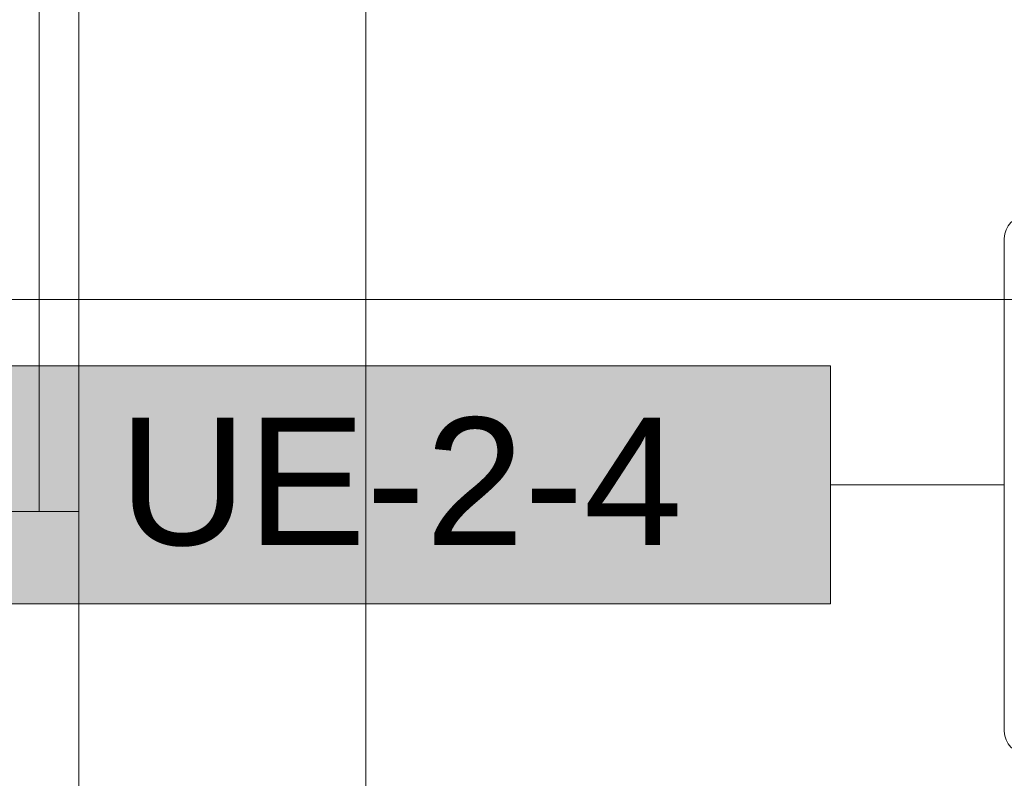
# Model space of a CAD drawing. Header units: metres. Extents: x 2.9 to 42.3, y -72.9 to -49.3.
# Tile 24 of 256: x 5.4 to 7.1, y -67.2 to -65.9. Entities that reach past the tile are written whole.
import ezdxf

# ---------------------------------------------------------------- set-up
doc = ezdxf.new("R2010")
doc.units = ezdxf.units.M
doc.linetypes.add('Oculto 1_5', pattern=[0.0022, 0.0015, -0.0007])
for name, color, linetype, lineweight in [('A-DETL', 7, 'Oculto 1_5', 18), ('A-WALL', 7, 'Continuous', 18), ('G-ANNO-SYMB', 7, 'Continuous', 9), ('I-WALL', 7, 'Continuous', 18), ('M-EQPM', 7, 'Continuous', 18)]:
    doc.layers.add(name, color=color, linetype=linetype, lineweight=lineweight)
doc.layers.add('M-EQPM-IDEN', color=1, linetype='Continuous', lineweight=9, true_color=0xff0000)
doc.styles.add('Arial_2', font='arial.ttf', dxfattribs={"height": 0.225})

# ---------------------------------------------------------------- blocks, each defined once
blk = doc.blocks.new('Paredes 15 - Paredes 6-6874455-2PAV')
at = {"layer": 'A-WALL', "color": 253, "true_color": 0xaaaaaa}
for p, q in [((5.5087, -66.772), (5.1503, -66.772)), ((5.5087, -67.0584), (5.5087, -66.772)), ((5.5087, -68.5084), (5.5087, -67.0584))]:
    blk.add_line(p, q, dxfattribs=at)
blk = doc.blocks.new('4 GRE - ESCOLA DE CINEMA E AUDIOVISUAL CINE REX R07_rvt-1-2PAV')
at = {"layer": 'I-WALL', "color": 253, "true_color": 0xaaaaaa}
for p, q in [((5.4387, -65.3953), (5.4387, -66.7719)), ((5.5087, -66.7719), (5.5087, -65.8504)), ((5.4387, -66.7719), (5.5087, -66.7719))]:
    blk.add_line(p, q, dxfattribs=at)
at = {"layer": 'A-WALL', "color": 253, "lineweight": 18, "true_color": 0xaaaaaa}
blk.add_blockref('Paredes 15 - Paredes 6-6874455-2PAV', (0, 0), dxfattribs=at)
blk = doc.blocks.new('V8 K7 4V 2_8-8_0kW - MIH28Q4HN18-944308-2PAV')
at = {"layer": 'A-DETL', "color": 1, "true_color": 0xff0000}
for p, q in [((0.425, 0.2425), (0.425, 0.2426)), ((0.425, 0.2362), (0.425, 0.2363))]:
    blk.add_line(p, q, dxfattribs=at)
at = {"layer": 'M-EQPM', "color": 1, "true_color": 0xff0000}
for p, q in [((0.435, 0.475), (-0.435, 0.475)), ((-0.475, 0.435), (-0.475, -0.435)), ((0.475, -0.435), (0.475, 0.435)), ((-0.25, 0.42), (-0.415, 0.255)), ((-0.415, 0.255), (-0.25, 0.42)), ((0.25, 0.42), (-0.25, 0.42)), ((-0.25, 0.42), (0.25, 0.42)), ((0.335, 0.335), (0.25, 0.42)), ((0.25, 0.42), (0.335, 0.335)), ((0.335, 0.215), (0.335, 0.335)), ((0.335, 0.335), (0.335, 0.215)), ((0.425, 0.2796), (0.335, 0.2796)), ((0.425, 0.2669), (0.425, 0.2796)), ((0.335, 0.2669), (0.425, 0.2669)), ((-0.415, 0.255), (-0.415, -0.255)), ((-0.415, -0.255), (-0.415, 0.255)), ((0.425, 0.2426), (0.335, 0.2426)), ((0.335, 0.2362), (0.425, 0.2362)), ((0.425, 0.2362), (0.425, 0.2426)), ((0.425, 0.125), (0.335, 0.215)), ((0.335, 0.215), (0.425, 0.125)), ((0.425, -0.165), (0.425, 0.125)), ((0.425, 0.125), (0.425, -0.165)), ((0.335, -0.255), (0.425, -0.165)), ((0.425, -0.165), (0.335, -0.255)), ((-0.415, -0.255), (-0.25, -0.42)), ((-0.25, -0.42), (-0.415, -0.255)), ((0.335, -0.335), (0.335, -0.255)), ((0.335, -0.255), (0.335, -0.335)), ((0.425, -0.269), (0.335, -0.269)), ((0.425, -0.301), (0.425, -0.269)), ((0.335, -0.301), (0.425, -0.301)), ((0.25, -0.42), (0.335, -0.335)), ((0.335, -0.335), (0.25, -0.42)), ((-0.25, -0.42), (0.25, -0.42)), ((0.25, -0.42), (-0.25, -0.42)), ((-0.435, -0.475), (0.435, -0.475))]:
    blk.add_line(p, q, dxfattribs=at)
for centre, start, end in [((-0.435, 0.435), 90, 180), ((0.435, 0.435), 360, 90), ((-0.435, -0.435), 180, 270), ((0.435, -0.435), 270, 360)]:
    blk.add_arc(centre, 0.04, start, end, dxfattribs=at)
blk = doc.blocks.new('M_Identificador de equipamento mecânico_BTS - Em caixas-817025-2PAV')
at = {"layer": 'M-EQPM-IDEN', "true_color": 0xf5f5f5}
blk.add_hatch(color=7, dxfattribs=at).paths.add_polyline_path([(0.01, 0.0028), (0.01, -0.0028), (-0.01, -0.0028), (-0.01, 0.0028)])
at = {"layer": 'M-EQPM-IDEN'}
for p, q in [((0.01, 0.0028), (-0.01, 0.0028)), ((-0.01, 0.0028), (-0.01, -0.0028)), ((-0.01, 0.0028), (0.01, 0.0028)), ((-0.01, -0.0028), (-0.01, 0.0028)), ((0.01, -0.0028), (0.01, 0.0028)), ((0.01, 0.0028), (0.01, -0.0028)), ((-0.01, -0.0028), (0.01, -0.0028)), ((0.01, -0.0028), (-0.01, -0.0028))]:
    blk.add_line(p, q, dxfattribs=at)

msp = doc.modelspace()

# ---------------------------------------------------------------- linework, layer by layer
at = {"layer": 'G-ANNO-SYMB'}
for p, q in [((6.0158, -50.4561), (6.0158, -72.716)), ((4.1178, -66.3976), (40.6306, -66.3976))]:
    msp.add_line(p, q, dxfattribs=at)
at = {"layer": 'M-EQPM-IDEN'}
msp.add_line((7.1428, -66.7248), (6.8358, -66.7248), dxfattribs=at)

# ---------------------------------------------------------------- block references
at = {"lineweight": 5}
msp.add_blockref('4 GRE - ESCOLA DE CINEMA E AUDIOVISUAL CINE REX R07_rvt-1-2PAV', (0, 0), dxfattribs=at)
at = {"layer": 'A-DETL', "color": 1, "true_color": 0xff0000}
msp.add_blockref('V8 K7 4V 2_8-8_0kW - MIH28Q4HN18-944308-2PAV', (7.6178, -66.7248), dxfattribs=at)
at = {"layer": 'M-EQPM-IDEN', "xscale": 74.99999999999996, "yscale": 74.99999999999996, "zscale": 74.99999999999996}
msp.add_blockref('M_Identificador de equipamento mecânico_BTS - Em caixas-817025-2PAV', (6.0858, -66.7248), dxfattribs=at)

# ---------------------------------------------------------------- texts
at = {"layer": 'M-EQPM-IDEN', "color": 7, "insert": (5.5792, -66.6061), "char_height": 0.225, "width": 1.220569, "attachment_point": 1, "style": 'Arial_2'}
msp.add_mtext('UE-2-4', dxfattribs=at)

doc.saveas('drawing.dxf')
